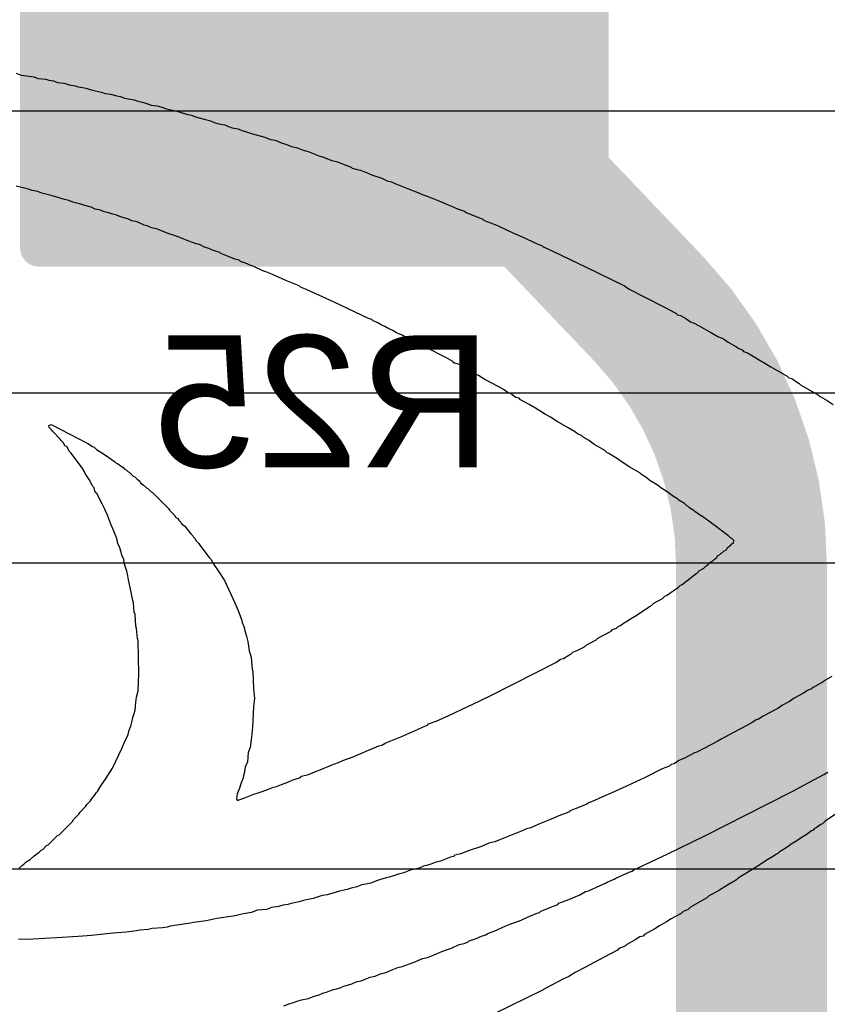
# Model space of a CAD drawing. Header units: inches. Extents: x 0 to 11.2, y -0.2 to 5.5.
# Tile 32 of 57: x 1.77 to 1.984, y 1.298 to 1.559. Entities that reach past the tile are written whole.
import ezdxf

# ---------------------------------------------------------------- set-up
doc = ezdxf.new("R2010")
doc.units = ezdxf.units.IN
doc.header["$MEASUREMENT"] = 0
for name, color, linetype in [('Bottom Layer', 5, 'Continuous'), ('Bottom Overlay', 54, 'Continuous'), ('Bottom Paste', 16, 'Continuous'), ('Bottom Solder', 6, 'Continuous'), ('Top Layer', 1, 'Continuous'), ('Top Overlay', 2, 'Continuous')]:
    doc.layers.add(name, color=color, linetype=linetype)
doc.styles.add('Arial', font='txt', dxfattribs={"height": 0.2})

# ---------------------------------------------------------------- blocks, each defined once
blk = doc.blocks.new('RES_2512_B_29')
at = {"layer": 'Bottom Layer'}
blk.add_hatch(color=5, dxfattribs=at).paths.add_polyline_path([(-0.15945, 0.06693), (-0.09646, 0.06693), (-0.09646, -0.06693), (-0.15945, -0.06693)])
at = {"layer": 'Bottom Paste'}
blk.add_hatch(color=16, dxfattribs=at).paths.add_polyline_path([(-0.15945, 0.06693), (-0.09646, 0.06693), (-0.09646, -0.06693), (-0.15945, -0.06693)])
at = {"layer": 'Bottom Solder'}
blk.add_hatch(color=6, dxfattribs=at).paths.add_polyline_path([(-0.16345, 0.07093), (-0.09246, 0.07093), (-0.09246, -0.07093), (-0.16345, -0.07093)])
at = {"layer": 'Bottom Overlay', "const_width": 0.01}
for points in [[(-0.167, 0.073), (-0.167, -0.073)], [(-0.167, 0.073), (0.16679, 0.073)], [(-0.167, -0.073), (0.16679, -0.073)]]:
    blk.add_lwpolyline(points, dxfattribs=at)
at = {"layer": 'Bottom Overlay', "const_width": 0.005}
for points in [[(-0.1695, 0.073, 1), (-0.1645, 0.073, 1)], [(-0.1695, 0.073, 1), (-0.1645, 0.073, 1)], [(-0.1695, -0.073, 1), (-0.1645, -0.073, 1)], [(-0.1695, -0.073, 1), (-0.1645, -0.073, 1)]]:
    blk.add_lwpolyline(points, format="xyb", close=True, dxfattribs=at)

msp = doc.modelspace()

# ---------------------------------------------------------------- linework, layer by layer
at = {"layer": 'Bottom Layer', "const_width": 0.04}
for points in [[(1.84816, 1.53759), (1.89509, 1.52609)], [(1.89509, 1.52609), (1.93685, 1.48225)], [(1.964, 0.67236), (1.964, 1.41438)]]:
    msp.add_lwpolyline(points, dxfattribs=at)
at = {"layer": 'Bottom Layer', "const_width": 0.02}
for points in [[(1.83816, 1.53759, 1), (1.85816, 1.53759, 1)], [(1.88509, 1.52609, 1), (1.90509, 1.52609, 1)], [(1.88509, 1.52609, 1), (1.90509, 1.52609, 1)], [(1.92685, 1.48225, 1), (1.94685, 1.48225, 1)], [(1.92685, 1.48225, 1), (1.94685, 1.48225, 1)], [(1.954, 1.41438, 1), (1.974, 1.41438, 1)], [(1.954, 1.41438, 1), (1.974, 1.41438, 1)]]:
    msp.add_lwpolyline(points, format="xyb", close=True, dxfattribs=at)
at = {"layer": 'Bottom Layer', "const_width": 0.04}
msp.add_lwpolyline([(1.93685, 1.48225, -0.192606), (1.964, 1.41438)], format="xyb", dxfattribs=at)
at = {"layer": 'Top Layer'}
for p, q in [((1.50482, 1.53482), (3.02, 1.53482)), ((3.1, 1.46), (1.57, 1.46)), ((1.65519, 1.415), (3.19, 1.415)), ((3.31378, 1.33378), (1.73649, 1.33378))]:
    msp.add_line(p, q, dxfattribs=at)
at = {"layer": 'Top Overlay'}
for p, q in [((1.76911, 1.54484), (1.77046, 1.54432)), ((1.77046, 1.54432), (1.77387, 1.54381)), ((1.77387, 1.54381), (1.7749, 1.54339)), ((1.7749, 1.54339), (1.77697, 1.54319)), ((1.77697, 1.54319), (1.77779, 1.54298)), ((1.77779, 1.54298), (1.77903, 1.54277)), ((1.77903, 1.54277), (1.78007, 1.54236)), ((1.78007, 1.54236), (1.78172, 1.54215)), ((1.78172, 1.54215), (1.78234, 1.54195)), ((1.78234, 1.54195), (1.78317, 1.54174)), ((1.78317, 1.54174), (1.78472, 1.54143)), ((1.78472, 1.54143), (1.78554, 1.54122)), ((1.78554, 1.54122), (1.78678, 1.54102)), ((1.78678, 1.54102), (1.78761, 1.54081)), ((1.78761, 1.54081), (1.78937, 1.54029)), ((1.78937, 1.54029), (1.79092, 1.53998)), ((1.79092, 1.53998), (1.79174, 1.53978)), ((1.79174, 1.53978), (1.79267, 1.53947)), ((1.79267, 1.53947), (1.79412, 1.53926)), ((1.79412, 1.53926), (1.79577, 1.53885)), ((1.79577, 1.53885), (1.79681, 1.53864)), ((1.79681, 1.53864), (1.79784, 1.53823)), ((1.79784, 1.53823), (1.80042, 1.53771)), ((1.80042, 1.53771), (1.80135, 1.5374)), ((1.80135, 1.5374), (1.80218, 1.53719)), ((1.80218, 1.53719), (1.80352, 1.53688)), ((1.80352, 1.53688), (1.80486, 1.53637)), ((1.80486, 1.53637), (1.80652, 1.53616)), ((1.80652, 1.53616), (1.80714, 1.53595)), ((1.80714, 1.53595), (1.80796, 1.53575)), ((1.80796, 1.53575), (1.809, 1.53533)), ((1.809, 1.53533), (1.81055, 1.53502)), ((1.81055, 1.53502), (1.81168, 1.53471)), ((1.81168, 1.53471), (1.81375, 1.53409)), ((1.81375, 1.53409), (1.81458, 1.53389)), ((1.81458, 1.53389), (1.81561, 1.53368)), ((1.81561, 1.53368), (1.81664, 1.53327)), ((1.81664, 1.53327), (1.81892, 1.53265)), ((1.81892, 1.53265), (1.82036, 1.53223)), ((1.82036, 1.53223), (1.82171, 1.53172)), ((1.82171, 1.53172), (1.82284, 1.53141)), ((1.82284, 1.53141), (1.82439, 1.5311)), ((1.82439, 1.5311), (1.82543, 1.53068)), ((1.82543, 1.53068), (1.82636, 1.53037)), ((1.82636, 1.53037), (1.82791, 1.53006)), ((1.82791, 1.53006), (1.82894, 1.52965)), ((1.82894, 1.52965), (1.82987, 1.52934)), ((1.82987, 1.52934), (1.8307, 1.52913)), ((1.8307, 1.52913), (1.83173, 1.52872)), ((1.83173, 1.52872), (1.83504, 1.52789)), ((1.83504, 1.52789), (1.83648, 1.52727)), ((1.83648, 1.52727), (1.83772, 1.52707)), ((1.83772, 1.52707), (1.83958, 1.52624)), ((1.83958, 1.52624), (1.84062, 1.52603)), ((1.84062, 1.52603), (1.84206, 1.52541)), ((1.84206, 1.52541), (1.84341, 1.5251)), ((1.84341, 1.5251), (1.84516, 1.52438)), ((1.84516, 1.52438), (1.84651, 1.52407)), ((1.84651, 1.52407), (1.84826, 1.52335)), ((1.84826, 1.52335), (1.84961, 1.52283)), ((1.84961, 1.52283), (1.85054, 1.52252)), ((1.85054, 1.52252), (1.8525, 1.5218)), ((1.8525, 1.5218), (1.85426, 1.52128)), ((1.85426, 1.52128), (1.8556, 1.52076)), ((1.8556, 1.52076), (1.85787, 1.51994)), ((1.85787, 1.51994), (1.85818, 1.51963)), ((1.85818, 1.51963), (1.85953, 1.51932)), ((1.85953, 1.51932), (1.86035, 1.51911)), ((1.86035, 1.51911), (1.86211, 1.51839)), ((1.86211, 1.51839), (1.86356, 1.51777)), ((1.86356, 1.51777), (1.865, 1.51735)), ((1.865, 1.51735), (1.86604, 1.51694)), ((1.86604, 1.51694), (1.86748, 1.51632)), ((1.77242, 1.51405), (1.76911, 1.51487)), ((1.77335, 1.51374), (1.77242, 1.51405)), ((1.86748, 1.51632), (1.86862, 1.51601)), ((1.86862, 1.51601), (1.86976, 1.51549)), ((1.86976, 1.51549), (1.87286, 1.51425)), ((1.87286, 1.51425), (1.87554, 1.51322)), ((1.7749, 1.51343), (1.77335, 1.51374)), ((1.77593, 1.51301), (1.7749, 1.51343)), ((1.77841, 1.51239), (1.77593, 1.51301)), ((1.77986, 1.51198), (1.77841, 1.51239)), ((1.78193, 1.51136), (1.77986, 1.51198)), ((1.87554, 1.51322), (1.87699, 1.5126)), ((1.87699, 1.5126), (1.87802, 1.51219)), ((1.87802, 1.51219), (1.88071, 1.51115)), ((1.78306, 1.51105), (1.78193, 1.51136)), ((1.7841, 1.51064), (1.78306, 1.51105)), ((1.78492, 1.51043), (1.7841, 1.51064)), ((1.78627, 1.51012), (1.78492, 1.51043)), ((1.7873, 1.50971), (1.78627, 1.51012)), ((1.78895, 1.50929), (1.7873, 1.50971)), ((1.79009, 1.50878), (1.78895, 1.50929)), ((1.88071, 1.51115), (1.88216, 1.51053)), ((1.88216, 1.51053), (1.88319, 1.51012)), ((1.88319, 1.51012), (1.88453, 1.5096)), ((1.88453, 1.5096), (1.88608, 1.50888)), ((1.88608, 1.50888), (1.88712, 1.50847)), ((1.79143, 1.50847), (1.79009, 1.50878)), ((1.79247, 1.50805), (1.79143, 1.50847)), ((1.79329, 1.50785), (1.79247, 1.50805)), ((1.79474, 1.50744), (1.79329, 1.50785)), ((1.79557, 1.50723), (1.79474, 1.50744)), ((1.79701, 1.50661), (1.79557, 1.50723)), ((1.79867, 1.50619), (1.79701, 1.50661)), ((1.7998, 1.50568), (1.79867, 1.50619)), ((1.88712, 1.50847), (1.88794, 1.50826)), ((1.88794, 1.50826), (1.88836, 1.50785)), ((1.88836, 1.50785), (1.89032, 1.50712)), ((1.89032, 1.50712), (1.89146, 1.50661)), ((1.89146, 1.50661), (1.8928, 1.50609)), ((1.80115, 1.50537), (1.7998, 1.50568)), ((1.803, 1.50454), (1.80115, 1.50537)), ((1.80383, 1.50433), (1.803, 1.50454)), ((1.80497, 1.50382), (1.80383, 1.50433)), ((1.80631, 1.50351), (1.80497, 1.50382)), ((1.8928, 1.50609), (1.89311, 1.50578)), ((1.89311, 1.50578), (1.89507, 1.50506)), ((1.89507, 1.50506), (1.89683, 1.50433)), ((1.89683, 1.50433), (1.90075, 1.50248)), ((1.80765, 1.50299), (1.80631, 1.50351)), ((1.80962, 1.50227), (1.80765, 1.50299)), ((1.81055, 1.50196), (1.80962, 1.50227)), ((1.81251, 1.50124), (1.81055, 1.50196)), ((1.81354, 1.50082), (1.81251, 1.50124)), ((1.90075, 1.50248), (1.90179, 1.50206)), ((1.90179, 1.50206), (1.90323, 1.50144)), ((1.90323, 1.50144), (1.90716, 1.49958)), ((1.81489, 1.50031), (1.81354, 1.50082)), ((1.81685, 1.49958), (1.81489, 1.50031)), ((1.81768, 1.49938), (1.81685, 1.49958)), ((1.81902, 1.49865), (1.81768, 1.49938)), ((1.82016, 1.49834), (1.81902, 1.49865)), ((1.90716, 1.49958), (1.9085, 1.49907)), ((1.9085, 1.49907), (1.90881, 1.49876)), ((1.90881, 1.49876), (1.90985, 1.49834)), ((1.82119, 1.49793), (1.82016, 1.49834)), ((1.82191, 1.49762), (1.82119, 1.49793)), ((1.82305, 1.49731), (1.82191, 1.49762)), ((1.82336, 1.497), (1.82305, 1.49731)), ((1.82605, 1.49597), (1.82336, 1.497)), ((1.82708, 1.49555), (1.82605, 1.49597)), ((1.90985, 1.49834), (1.91377, 1.49648)), ((1.91377, 1.49648), (1.92018, 1.49338)), ((1.82822, 1.49524), (1.82708, 1.49555)), ((1.82853, 1.49493), (1.82822, 1.49524)), ((1.82987, 1.49442), (1.82853, 1.49493)), ((1.83132, 1.4938), (1.82987, 1.49442)), ((1.83214, 1.49359), (1.83132, 1.4938)), ((1.83452, 1.49245), (1.83214, 1.49359)), ((1.92018, 1.49338), (1.93031, 1.48842)), ((1.83555, 1.49204), (1.83452, 1.49245)), ((1.8369, 1.49152), (1.83555, 1.49204)), ((1.84062, 1.48987), (1.8369, 1.49152)), ((1.84103, 1.48966), (1.84062, 1.48987)), ((1.84279, 1.48894), (1.84103, 1.48966)), ((1.84413, 1.48842), (1.84279, 1.48894)), ((1.84444, 1.48811), (1.84413, 1.48842)), ((1.84578, 1.4876), (1.84444, 1.48811)), ((1.93031, 1.48842), (1.93155, 1.4876)), ((1.85033, 1.48553), (1.84578, 1.4876)), ((1.85343, 1.48408), (1.85033, 1.48553)), ((1.93155, 1.4876), (1.94043, 1.48305)), ((1.86252, 1.47974), (1.85343, 1.48408)), ((1.94043, 1.48305), (1.94395, 1.48119)), ((1.94395, 1.48119), (1.94436, 1.48078)), ((1.94436, 1.48078), (1.94519, 1.48057)), ((1.94519, 1.48057), (1.94663, 1.47974)), ((1.86335, 1.47954), (1.86252, 1.47974)), ((1.86376, 1.47912), (1.86335, 1.47954)), ((1.8648, 1.47871), (1.86376, 1.47912)), ((1.86583, 1.47809), (1.8648, 1.47871)), ((1.86686, 1.47768), (1.86583, 1.47809)), ((1.8679, 1.47706), (1.86686, 1.47768)), ((1.94663, 1.47974), (1.94787, 1.47892)), ((1.94787, 1.47892), (1.94922, 1.4784)), ((1.94922, 1.4784), (1.94953, 1.47809)), ((1.94953, 1.47809), (1.94994, 1.47788)), ((1.94994, 1.47788), (1.95345, 1.47602)), ((1.86893, 1.47664), (1.8679, 1.47706)), ((1.86996, 1.47602), (1.86893, 1.47664)), ((1.87038, 1.47582), (1.86996, 1.47602)), ((1.87141, 1.4754), (1.87038, 1.47582)), ((1.87244, 1.47478), (1.87141, 1.4754)), ((1.95345, 1.47602), (1.95511, 1.47499)), ((1.95511, 1.47499), (1.95614, 1.47458)), ((1.87348, 1.47437), (1.87244, 1.47478)), ((1.87782, 1.4721), (1.87348, 1.47437)), ((1.95614, 1.47458), (1.95655, 1.47437)), ((1.95655, 1.47437), (1.95779, 1.47354)), ((1.95779, 1.47354), (1.96007, 1.4723)), ((1.96007, 1.4723), (1.96048, 1.47189)), ((1.88298, 1.46941), (1.87782, 1.4721)), ((1.96048, 1.47189), (1.96151, 1.47148)), ((1.96151, 1.47148), (1.96193, 1.47106)), ((1.96193, 1.47106), (1.96296, 1.47065)), ((1.96296, 1.47065), (1.96441, 1.46982)), ((1.96441, 1.46982), (1.96606, 1.46879)), ((1.88484, 1.46838), (1.88298, 1.46941)), ((1.88515, 1.46807), (1.88484, 1.46838)), ((1.8865, 1.46755), (1.88515, 1.46807)), ((1.88815, 1.46652), (1.8865, 1.46755)), ((1.96606, 1.46879), (1.96751, 1.46796)), ((1.96751, 1.46796), (1.96916, 1.46693)), ((1.89125, 1.46486), (1.88815, 1.46652)), ((1.89166, 1.46466), (1.89125, 1.46486)), ((1.89332, 1.46362), (1.89166, 1.46466)), ((1.96916, 1.46693), (1.9735, 1.46445)), ((1.9735, 1.46445), (1.97391, 1.46404)), ((1.89683, 1.46176), (1.89332, 1.46362)), ((1.97391, 1.46404), (1.97474, 1.46383)), ((1.97474, 1.46383), (1.97619, 1.4628)), ((1.97619, 1.4628), (1.9766, 1.46259)), ((1.9766, 1.46259), (1.97701, 1.46218)), ((1.97701, 1.46218), (1.97887, 1.46114)), ((1.89827, 1.46094), (1.89683, 1.46176)), ((1.89951, 1.46011), (1.89827, 1.46094)), ((1.90013, 1.4599), (1.89951, 1.46011)), ((1.90158, 1.45887), (1.90013, 1.4599)), ((1.97887, 1.46114), (1.98176, 1.45949)), ((1.98176, 1.45949), (1.98218, 1.45908)), ((1.90241, 1.45866), (1.90158, 1.45887)), ((1.90282, 1.45825), (1.90241, 1.45866)), ((1.90509, 1.45701), (1.90282, 1.45825)), ((1.90675, 1.45598), (1.90509, 1.45701)), ((1.98218, 1.45908), (1.98404, 1.45804)), ((1.98404, 1.45804), (1.98569, 1.45701)), ((1.90819, 1.45515), (1.90675, 1.45598)), ((1.90943, 1.45432), (1.90819, 1.45515)), ((1.91088, 1.4535), (1.90943, 1.45432)), ((1.77779, 1.45143), (1.77841, 1.45164)), ((1.7779, 1.45091), (1.77779, 1.45143)), ((1.77841, 1.45164), (1.78813, 1.44668)), ((1.91129, 1.45329), (1.91088, 1.4535)), ((1.91253, 1.45246), (1.91129, 1.45329)), ((1.91543, 1.45081), (1.91253, 1.45246)), ((1.77852, 1.45029), (1.7779, 1.45091)), ((1.77872, 1.44988), (1.77852, 1.45029)), ((1.78079, 1.44781), (1.77872, 1.44988)), ((1.91708, 1.44978), (1.91543, 1.45081)), ((1.91749, 1.44957), (1.91708, 1.44978)), ((1.91791, 1.44916), (1.91749, 1.44957)), ((1.91894, 1.44874), (1.91791, 1.44916)), ((1.781, 1.4474), (1.78079, 1.44781)), ((1.78162, 1.44678), (1.781, 1.4474)), ((1.78182, 1.44637), (1.78162, 1.44678)), ((1.78213, 1.44606), (1.78182, 1.44637)), ((1.78813, 1.44668), (1.78937, 1.44585)), ((1.91935, 1.44833), (1.91894, 1.44874)), ((1.9208, 1.4475), (1.91935, 1.44833)), ((1.92225, 1.44647), (1.9208, 1.4475)), ((1.92514, 1.44482), (1.92225, 1.44647)), ((1.78255, 1.44585), (1.78213, 1.44606)), ((1.78327, 1.44451), (1.78255, 1.44585)), ((1.78358, 1.4442), (1.78327, 1.44451)), ((1.78658, 1.44017), (1.78358, 1.4442)), ((1.78937, 1.44585), (1.78978, 1.44564)), ((1.78978, 1.44564), (1.7904, 1.44502)), ((1.7904, 1.44502), (1.79185, 1.4442)), ((1.79185, 1.4442), (1.79329, 1.44316)), ((1.92576, 1.4442), (1.92514, 1.44482)), ((1.92617, 1.44399), (1.92576, 1.4442)), ((1.92845, 1.44254), (1.92617, 1.44399)), ((1.79329, 1.44316), (1.79526, 1.44182)), ((1.79526, 1.44182), (1.79557, 1.44151)), ((1.79557, 1.44151), (1.79598, 1.4413)), ((1.79598, 1.4413), (1.79743, 1.44027)), ((1.92886, 1.44234), (1.92845, 1.44254)), ((1.93155, 1.44048), (1.92886, 1.44234)), ((1.7872, 1.43913), (1.78658, 1.44017)), ((1.7874, 1.43872), (1.7872, 1.43913)), ((1.78844, 1.43707), (1.7874, 1.43872)), ((1.79743, 1.44027), (1.79784, 1.43986)), ((1.79784, 1.43986), (1.79825, 1.43965)), ((1.79825, 1.43965), (1.79867, 1.43924)), ((1.79867, 1.43924), (1.79908, 1.43903)), ((1.79908, 1.43903), (1.80011, 1.438)), ((1.93444, 1.43882), (1.93155, 1.44048)), ((1.93485, 1.43841), (1.93444, 1.43882)), ((1.93599, 1.43769), (1.93485, 1.43841)), ((1.78926, 1.43562), (1.78844, 1.43707)), ((1.80011, 1.438), (1.80053, 1.43779)), ((1.80053, 1.43779), (1.80115, 1.43717)), ((1.80115, 1.43717), (1.80156, 1.43696)), ((1.80156, 1.43696), (1.80187, 1.43665)), ((1.80187, 1.43665), (1.80208, 1.43624)), ((1.80208, 1.43624), (1.8028, 1.43572)), ((1.8028, 1.43572), (1.80363, 1.4349)), ((1.93713, 1.43676), (1.93599, 1.43769)), ((1.93754, 1.43655), (1.93713, 1.43676)), ((1.93909, 1.43562), (1.93754, 1.43655)), ((1.78947, 1.43521), (1.78926, 1.43562)), ((1.78978, 1.4349), (1.78947, 1.43521)), ((1.79009, 1.43376), (1.78978, 1.4349)), ((1.7905, 1.43335), (1.79009, 1.43376)), ((1.79195, 1.43066), (1.7905, 1.43335)), ((1.80363, 1.4349), (1.80404, 1.43469)), ((1.80404, 1.43469), (1.80486, 1.43386)), ((1.80486, 1.43386), (1.80528, 1.43366)), ((1.80528, 1.43366), (1.80951, 1.42942)), ((1.94023, 1.43469), (1.93909, 1.43562)), ((1.94064, 1.43448), (1.94023, 1.43469)), ((1.94188, 1.43366), (1.94064, 1.43448)), ((1.94333, 1.43262), (1.94188, 1.43366)), ((1.79257, 1.42921), (1.79195, 1.43066)), ((1.94436, 1.432), (1.94333, 1.43262)), ((1.94477, 1.43159), (1.94436, 1.432)), ((1.94622, 1.43076), (1.94477, 1.43159)), ((1.94684, 1.43014), (1.94622, 1.43076)), ((1.79278, 1.4288), (1.79257, 1.42921)), ((1.79329, 1.42766), (1.79278, 1.4288)), ((1.80951, 1.42942), (1.80972, 1.42901)), ((1.80972, 1.42901), (1.81117, 1.42756)), ((1.94725, 1.42994), (1.94684, 1.43014)), ((1.94767, 1.42952), (1.94725, 1.42994)), ((1.9487, 1.4289), (1.94767, 1.42952)), ((1.94911, 1.42849), (1.9487, 1.4289)), ((1.94953, 1.42828), (1.94911, 1.42849)), ((1.94994, 1.42787), (1.94953, 1.42828)), ((1.95139, 1.42704), (1.94994, 1.42787)), ((1.79371, 1.42663), (1.79329, 1.42766)), ((1.79422, 1.42529), (1.79371, 1.42663)), ((1.79484, 1.42384), (1.79422, 1.42529)), ((1.81117, 1.42756), (1.81137, 1.42715)), ((1.81137, 1.42715), (1.81199, 1.42673)), ((1.81199, 1.42673), (1.8122, 1.42632)), ((1.8122, 1.42632), (1.81282, 1.4257)), ((1.81282, 1.4257), (1.81303, 1.42529)), ((1.81303, 1.42529), (1.81375, 1.42477)), ((1.95469, 1.42456), (1.95139, 1.42704)), ((1.79536, 1.4225), (1.79484, 1.42384)), ((1.81375, 1.42477), (1.8154, 1.4227)), ((1.8154, 1.4227), (1.81592, 1.42219)), ((1.95542, 1.42405), (1.95469, 1.42456)), ((1.95655, 1.42312), (1.95542, 1.42405)), ((1.95697, 1.42291), (1.95655, 1.42312)), ((1.95738, 1.4225), (1.95697, 1.42291)), ((1.79577, 1.42146), (1.79536, 1.4225)), ((1.79608, 1.42012), (1.79577, 1.42146)), ((1.7966, 1.41898), (1.79608, 1.42012)), ((1.81592, 1.42219), (1.81613, 1.42177)), ((1.81613, 1.42177), (1.81654, 1.42136)), ((1.81654, 1.42136), (1.81675, 1.42095)), ((1.81675, 1.42095), (1.81757, 1.42012)), ((1.81757, 1.42012), (1.81778, 1.41971)), ((1.95779, 1.42229), (1.95738, 1.4225)), ((1.95841, 1.42167), (1.95779, 1.42229)), ((1.95883, 1.42146), (1.95841, 1.42167)), ((1.95934, 1.42095), (1.95883, 1.42146)), ((1.95883, 1.42002), (1.95924, 1.42022)), ((1.95924, 1.42022), (1.95934, 1.42095)), ((1.79691, 1.41785), (1.7966, 1.41898)), ((1.79712, 1.41702), (1.79691, 1.41785)), ((1.81778, 1.41971), (1.82026, 1.4164)), ((1.95552, 1.41712), (1.95593, 1.41754)), ((1.95593, 1.41754), (1.95635, 1.41774)), ((1.95635, 1.41774), (1.95676, 1.41816)), ((1.95676, 1.41816), (1.95717, 1.41836)), ((1.95717, 1.41836), (1.95748, 1.41867)), ((1.95748, 1.41867), (1.95769, 1.41909)), ((1.95769, 1.41909), (1.95841, 1.4196)), ((1.95841, 1.4196), (1.95883, 1.42002)), ((1.79763, 1.41589), (1.79712, 1.41702)), ((1.79784, 1.41464), (1.79763, 1.41589)), ((1.82026, 1.4164), (1.82067, 1.41599)), ((1.82067, 1.41599), (1.8215, 1.41454)), ((1.95242, 1.41444), (1.95325, 1.41526)), ((1.95325, 1.41526), (1.95366, 1.41547)), ((1.95366, 1.41547), (1.95428, 1.41609)), ((1.95428, 1.41609), (1.95469, 1.4163)), ((1.95469, 1.4163), (1.95511, 1.41692)), ((1.95511, 1.41692), (1.95552, 1.41712)), ((1.79805, 1.41382), (1.79784, 1.41464)), ((1.79846, 1.41279), (1.79805, 1.41382)), ((1.79867, 1.41155), (1.79846, 1.41279)), ((1.8215, 1.41454), (1.82284, 1.41258)), ((1.82284, 1.41258), (1.82429, 1.41031)), ((1.94932, 1.41217), (1.94984, 1.41248)), ((1.94984, 1.41248), (1.94994, 1.41278)), ((1.94994, 1.41278), (1.95139, 1.41361)), ((1.95139, 1.41361), (1.95201, 1.41423)), ((1.95201, 1.41423), (1.95242, 1.41444)), ((1.79887, 1.41051), (1.79867, 1.41155)), ((1.79908, 1.40969), (1.79887, 1.41051)), ((1.79929, 1.40845), (1.79908, 1.40969)), ((1.82429, 1.41031), (1.82708, 1.40442)), ((1.9456, 1.40927), (1.94932, 1.41217)), ((1.7997, 1.40679), (1.79929, 1.40845)), ((1.94147, 1.40638), (1.94415, 1.40824)), ((1.94415, 1.40824), (1.94457, 1.40845)), ((1.94457, 1.40845), (1.94519, 1.40907)), ((1.94519, 1.40907), (1.9456, 1.40927)), ((1.80001, 1.40504), (1.7997, 1.40679)), ((1.80022, 1.40442), (1.80001, 1.40504)), ((1.80042, 1.40194), (1.80022, 1.40442)), ((1.82708, 1.40442), (1.8277, 1.40297)), ((1.93816, 1.40431), (1.94043, 1.40555)), ((1.94043, 1.40555), (1.94105, 1.40617)), ((1.94105, 1.40617), (1.94147, 1.40638)), ((1.80063, 1.40132), (1.80042, 1.40194)), ((1.8277, 1.40297), (1.82822, 1.40163)), ((1.93341, 1.40101), (1.93485, 1.40204)), ((1.93485, 1.40204), (1.93713, 1.40349)), ((1.93713, 1.40349), (1.93754, 1.40369)), ((1.93754, 1.40369), (1.93816, 1.40431)), ((1.80084, 1.39822), (1.80063, 1.40132)), ((1.82822, 1.40163), (1.82884, 1.39997)), ((1.82884, 1.39997), (1.82904, 1.39915)), ((1.93031, 1.39915), (1.93072, 1.39935)), ((1.93072, 1.39935), (1.93196, 1.40018)), ((1.93196, 1.40018), (1.93341, 1.40101)), ((1.80104, 1.3976), (1.80084, 1.39822)), ((1.80125, 1.39491), (1.80104, 1.3976)), ((1.82904, 1.39915), (1.82946, 1.39811)), ((1.82946, 1.39811), (1.82987, 1.39646)), ((1.92328, 1.39501), (1.92679, 1.39687)), ((1.92679, 1.39687), (1.92721, 1.39729)), ((1.92721, 1.39729), (1.92824, 1.3977)), ((1.92824, 1.3977), (1.92865, 1.39811)), ((1.92865, 1.39811), (1.92907, 1.39832)), ((1.92907, 1.39832), (1.93031, 1.39915)), ((1.80146, 1.39429), (1.80125, 1.39491)), ((1.80166, 1.38561), (1.80146, 1.39429)), ((1.82987, 1.39646), (1.83018, 1.39553)), ((1.83018, 1.39553), (1.83049, 1.39419)), ((1.83049, 1.39419), (1.8309, 1.39171)), ((1.92018, 1.39315), (1.92287, 1.3946)), ((1.92287, 1.3946), (1.92328, 1.39501)), ((1.8309, 1.39171), (1.83111, 1.39088)), ((1.91667, 1.39129), (1.91801, 1.39181)), ((1.91801, 1.39181), (1.91977, 1.39274)), ((1.91977, 1.39274), (1.92018, 1.39315)), ((1.83111, 1.39088), (1.83142, 1.38995)), ((1.83142, 1.38995), (1.83163, 1.38685)), ((1.91212, 1.38861), (1.91336, 1.38943)), ((1.91336, 1.38943), (1.91419, 1.38964)), ((1.91419, 1.38964), (1.91584, 1.39067)), ((1.91584, 1.39067), (1.91625, 1.39088)), ((1.91625, 1.39088), (1.91667, 1.39129)), ((1.83163, 1.38685), (1.83183, 1.38623)), ((1.83183, 1.38623), (1.83204, 1.38168)), ((1.90695, 1.38592), (1.91212, 1.38861)), ((1.80146, 1.38106), (1.80166, 1.38561)), ((1.89476, 1.37972), (1.90695, 1.38592)), ((1.98342, 1.38385), (1.983, 1.38344)), ((1.98528, 1.38489), (1.98342, 1.38385)), ((1.80104, 1.37941), (1.80146, 1.38106)), ((1.83204, 1.38168), (1.83225, 1.379)), ((1.97887, 1.38117), (1.97763, 1.38034)), ((1.97991, 1.38158), (1.97887, 1.38117)), ((1.98032, 1.38199), (1.97991, 1.38158)), ((1.983, 1.38344), (1.98032, 1.38199)), ((1.80084, 1.37796), (1.80104, 1.37941)), ((1.83225, 1.379), (1.83204, 1.37693)), ((1.89001, 1.37745), (1.89476, 1.37972)), ((1.97412, 1.37827), (1.97371, 1.37807)), ((1.97536, 1.3791), (1.97412, 1.37827)), ((1.97763, 1.38034), (1.97536, 1.3791)), ((1.80042, 1.37507), (1.80063, 1.3759)), ((1.80063, 1.3759), (1.80084, 1.37796)), ((1.83204, 1.37693), (1.83173, 1.37145)), ((1.88381, 1.37455), (1.88898, 1.37703)), ((1.88898, 1.37703), (1.89001, 1.37745)), ((1.97061, 1.37621), (1.96709, 1.37435)), ((1.97102, 1.37641), (1.97061, 1.37621)), ((1.97226, 1.37724), (1.97102, 1.37641)), ((1.97371, 1.37807), (1.97226, 1.37724)), ((1.7998, 1.3728), (1.80001, 1.37404)), ((1.80001, 1.37404), (1.80042, 1.37507)), ((1.8804, 1.373), (1.88381, 1.37455)), ((1.96503, 1.37331), (1.96461, 1.3729)), ((1.96585, 1.37352), (1.96503, 1.37331)), ((1.96709, 1.37435), (1.96585, 1.37352)), ((1.79877, 1.36949), (1.79908, 1.37063)), ((1.79908, 1.37063), (1.79949, 1.37166)), ((1.79949, 1.37166), (1.7998, 1.3728)), ((1.83173, 1.37145), (1.83152, 1.36877)), ((1.87451, 1.37042), (1.87678, 1.37145)), ((1.87678, 1.37145), (1.87813, 1.37197)), ((1.87813, 1.37197), (1.87844, 1.37228)), ((1.87844, 1.37228), (1.8804, 1.373)), ((1.96275, 1.37187), (1.95924, 1.37001)), ((1.9642, 1.37269), (1.96275, 1.37187)), ((1.96461, 1.3729), (1.9642, 1.37269)), ((1.79794, 1.36763), (1.79877, 1.36949)), ((1.83152, 1.36877), (1.83111, 1.36608)), ((1.86707, 1.36732), (1.86841, 1.36784)), ((1.86841, 1.36784), (1.87151, 1.36908)), ((1.87151, 1.36908), (1.87265, 1.36959)), ((1.87265, 1.36959), (1.87451, 1.37042)), ((1.95614, 1.36835), (1.95511, 1.36773)), ((1.95924, 1.37001), (1.95614, 1.36835)), ((1.79464, 1.3606), (1.79712, 1.36577)), ((1.79712, 1.36577), (1.79732, 1.36618)), ((1.79732, 1.36618), (1.79794, 1.36763)), ((1.83111, 1.36608), (1.83059, 1.36474)), ((1.8619, 1.36505), (1.86335, 1.36567)), ((1.86335, 1.36567), (1.86521, 1.36649)), ((1.86521, 1.36649), (1.86604, 1.3667)), ((1.86604, 1.3667), (1.86707, 1.36732)), ((1.95511, 1.36773), (1.94953, 1.36484)), ((1.83059, 1.36474), (1.83039, 1.36226)), ((1.8557, 1.36257), (1.85839, 1.3636)), ((1.85839, 1.3636), (1.85942, 1.36401)), ((1.85942, 1.36401), (1.86087, 1.36463)), ((1.86087, 1.36463), (1.8619, 1.36505)), ((1.94519, 1.36277), (1.94477, 1.36257)), ((1.94622, 1.36319), (1.94519, 1.36277)), ((1.94891, 1.36463), (1.94622, 1.36319)), ((1.94953, 1.36484), (1.94891, 1.36463)), ((1.79402, 1.35957), (1.79464, 1.3606)), ((1.82977, 1.36081), (1.82956, 1.35916)), ((1.83039, 1.36226), (1.82977, 1.36081)), ((1.84888, 1.35988), (1.84971, 1.36009)), ((1.84971, 1.36009), (1.8526, 1.36133)), ((1.8526, 1.36133), (1.85457, 1.36205)), ((1.85457, 1.36205), (1.8557, 1.36257)), ((1.94033, 1.3604), (1.93568, 1.35802)), ((1.94229, 1.36112), (1.94033, 1.3604)), ((1.94271, 1.36153), (1.94229, 1.36112)), ((1.94353, 1.36174), (1.94271, 1.36153)), ((1.94477, 1.36257), (1.94353, 1.36174)), ((1.79154, 1.35585), (1.79298, 1.35792)), ((1.79298, 1.35792), (1.79319, 1.35833)), ((1.79319, 1.35833), (1.79402, 1.35957)), ((1.82915, 1.35771), (1.82873, 1.35668)), ((1.82935, 1.35854), (1.82915, 1.35771)), ((1.82956, 1.35916), (1.82935, 1.35854)), ((1.84113, 1.35688), (1.84227, 1.3574)), ((1.84227, 1.3574), (1.8431, 1.35761)), ((1.8431, 1.35761), (1.84444, 1.35812)), ((1.84444, 1.35812), (1.84475, 1.35843)), ((1.84475, 1.35843), (1.84661, 1.35885)), ((1.84661, 1.35885), (1.84888, 1.35988)), ((1.93568, 1.35802), (1.93217, 1.35637)), ((1.97805, 1.35616), (1.98321, 1.35885)), ((1.98321, 1.35885), (1.98424, 1.35947)), ((1.79071, 1.3544), (1.79154, 1.35585)), ((1.82832, 1.35523), (1.8277, 1.35378)), ((1.82873, 1.35668), (1.82832, 1.35523)), ((1.83431, 1.3544), (1.83597, 1.35502)), ((1.83597, 1.35502), (1.83731, 1.35554)), ((1.83731, 1.35554), (1.83814, 1.35575)), ((1.83814, 1.35575), (1.83948, 1.35626)), ((1.83948, 1.35626), (1.84113, 1.35688)), ((1.93072, 1.35575), (1.92617, 1.35368)), ((1.93217, 1.35637), (1.93072, 1.35575)), ((1.97495, 1.35451), (1.97805, 1.35616)), ((1.78885, 1.35192), (1.78906, 1.35234)), ((1.78906, 1.35234), (1.78947, 1.35275)), ((1.78947, 1.35275), (1.78968, 1.35316)), ((1.78968, 1.35316), (1.79009, 1.35358)), ((1.79009, 1.35358), (1.7903, 1.35399)), ((1.7903, 1.35399), (1.79071, 1.3544)), ((1.8277, 1.35378), (1.82749, 1.35234)), ((1.82749, 1.35234), (1.8278, 1.35203)), ((1.8278, 1.35203), (1.82842, 1.35223)), ((1.82842, 1.35223), (1.82946, 1.35265)), ((1.82946, 1.35265), (1.83214, 1.35368)), ((1.83214, 1.35368), (1.83328, 1.35399)), ((1.83328, 1.35399), (1.83431, 1.3544)), ((1.92431, 1.35285), (1.92163, 1.35161)), ((1.92576, 1.35347), (1.92431, 1.35285)), ((1.92617, 1.35368), (1.92576, 1.35347)), ((1.96813, 1.35099), (1.97495, 1.35451)), ((1.78596, 1.34882), (1.78761, 1.35048)), ((1.78761, 1.35048), (1.78782, 1.35089)), ((1.78782, 1.35089), (1.78885, 1.35192)), ((1.91729, 1.34975), (1.91594, 1.34924)), ((1.91842, 1.35027), (1.91729, 1.34975)), ((1.92039, 1.35099), (1.91842, 1.35027)), ((1.9208, 1.35141), (1.92039, 1.35099)), ((1.92163, 1.35161), (1.9208, 1.35141)), ((1.9518, 1.34273), (1.96813, 1.35099)), ((1.7841, 1.34655), (1.7843, 1.34696)), ((1.7843, 1.34696), (1.78575, 1.34841)), ((1.78575, 1.34841), (1.78596, 1.34882)), ((1.9115, 1.34727), (1.91047, 1.34686)), ((1.91295, 1.34789), (1.9115, 1.34727)), ((1.91563, 1.34893), (1.91295, 1.34789)), ((1.91594, 1.34924), (1.91563, 1.34893)), ((1.98652, 1.34851), (1.98383, 1.34665)), ((1.78048, 1.34293), (1.7841, 1.34655)), ((1.90437, 1.34448), (1.90323, 1.34397)), ((1.90551, 1.34479), (1.90437, 1.34448)), ((1.90778, 1.34583), (1.90551, 1.34479)), ((1.91047, 1.34686), (1.90778, 1.34583)), ((1.98073, 1.34459), (1.98032, 1.34417)), ((1.98115, 1.34479), (1.98073, 1.34459)), ((1.98239, 1.34562), (1.98115, 1.34479)), ((1.9828, 1.34583), (1.98239, 1.34562)), ((1.98342, 1.34645), (1.9828, 1.34583)), ((1.98383, 1.34665), (1.98342, 1.34645)), ((1.77759, 1.34025), (1.78007, 1.34273)), ((1.78007, 1.34273), (1.78048, 1.34293)), ((1.90055, 1.34293), (1.89745, 1.34169)), ((1.90323, 1.34397), (1.90055, 1.34293)), ((1.94167, 1.33777), (1.9518, 1.34273)), ((1.97743, 1.34231), (1.97598, 1.34128)), ((1.97846, 1.34293), (1.97743, 1.34231)), ((1.97991, 1.34397), (1.97846, 1.34293)), ((1.98032, 1.34417), (1.97991, 1.34397)), ((1.77614, 1.33901), (1.77717, 1.34004)), ((1.77717, 1.34004), (1.77759, 1.34025)), ((1.89115, 1.33932), (1.89001, 1.33901)), ((1.89249, 1.33983), (1.89115, 1.33932)), ((1.89435, 1.34066), (1.89249, 1.33983)), ((1.896, 1.34107), (1.89435, 1.34066)), ((1.89745, 1.34169), (1.896, 1.34107)), ((1.97371, 1.33983), (1.97247, 1.33901)), ((1.97412, 1.34004), (1.97371, 1.33983)), ((1.97453, 1.34045), (1.97412, 1.34004)), ((1.97557, 1.34107), (1.97453, 1.34045)), ((1.97598, 1.34128), (1.97557, 1.34107)), ((1.77283, 1.33632), (1.77387, 1.33735)), ((1.77387, 1.33735), (1.77428, 1.33756)), ((1.77428, 1.33756), (1.77469, 1.33797)), ((1.77469, 1.33797), (1.77511, 1.33818)), ((1.77511, 1.33818), (1.77573, 1.3388)), ((1.77573, 1.3388), (1.77614, 1.33901)), ((1.88422, 1.33694), (1.88154, 1.33591)), ((1.88505, 1.33715), (1.88422, 1.33694)), ((1.88536, 1.33746), (1.88505, 1.33715)), ((1.88701, 1.33787), (1.88536, 1.33746)), ((1.88805, 1.33828), (1.88701, 1.33787)), ((1.89001, 1.33901), (1.88805, 1.33828)), ((1.93382, 1.33405), (1.93899, 1.33653)), ((1.93899, 1.33653), (1.94167, 1.33777)), ((1.96937, 1.33694), (1.96792, 1.33611)), ((1.97061, 1.33777), (1.96937, 1.33694)), ((1.97102, 1.33797), (1.97061, 1.33777)), ((1.97143, 1.33839), (1.97102, 1.33797)), ((1.97247, 1.33901), (1.97143, 1.33839)), ((1.76994, 1.33405), (1.77077, 1.33487)), ((1.77077, 1.33487), (1.77118, 1.33508)), ((1.77118, 1.33508), (1.7718, 1.3357)), ((1.7718, 1.3357), (1.77283, 1.33632)), ((1.87596, 1.33405), (1.87441, 1.33374)), ((1.87709, 1.33456), (1.87596, 1.33405)), ((1.87823, 1.33487), (1.87709, 1.33456)), ((1.87906, 1.33508), (1.87823, 1.33487)), ((1.88019, 1.3356), (1.87906, 1.33508)), ((1.88154, 1.33591), (1.88019, 1.3356)), ((1.93279, 1.33363), (1.93382, 1.33405)), ((1.96596, 1.33477), (1.96368, 1.33332)), ((1.96792, 1.33611), (1.96596, 1.33477)), ((1.86717, 1.33146), (1.86542, 1.33095)), ((1.868, 1.33167), (1.86717, 1.33146)), ((1.86914, 1.33198), (1.868, 1.33167)), ((1.87048, 1.3325), (1.86914, 1.33198)), ((1.87182, 1.33281), (1.87048, 1.3325)), ((1.87358, 1.33353), (1.87182, 1.33281)), ((1.87441, 1.33374), (1.87358, 1.33353)), ((1.92762, 1.33115), (1.92803, 1.33136)), ((1.92803, 1.33136), (1.93155, 1.33301)), ((1.93155, 1.33301), (1.93237, 1.33322)), ((1.93237, 1.33322), (1.93279, 1.33363)), ((1.96048, 1.33136), (1.96007, 1.33095)), ((1.96162, 1.33208), (1.96048, 1.33136)), ((1.96368, 1.33332), (1.96162, 1.33208)), ((1.85787, 1.32878), (1.85684, 1.32836)), ((1.85942, 1.32909), (1.85787, 1.32878)), ((1.86077, 1.3296), (1.85942, 1.32909)), ((1.8618, 1.32981), (1.86077, 1.3296)), ((1.86314, 1.33012), (1.8618, 1.32981)), ((1.86459, 1.33074), (1.86314, 1.33012)), ((1.86542, 1.33095), (1.86459, 1.33074)), ((1.9208, 1.32805), (1.9239, 1.3295)), ((1.9239, 1.3295), (1.92535, 1.33012)), ((1.92535, 1.33012), (1.92576, 1.33033)), ((1.92576, 1.33033), (1.92762, 1.33115)), ((1.95717, 1.32929), (1.95552, 1.32826)), ((1.96007, 1.33095), (1.95717, 1.32929)), ((1.84888, 1.3264), (1.84785, 1.32599)), ((1.84971, 1.32661), (1.84888, 1.3264)), ((1.85033, 1.32681), (1.84971, 1.32661)), ((1.85157, 1.32702), (1.85033, 1.32681)), ((1.85302, 1.32743), (1.85157, 1.32702)), ((1.85477, 1.32795), (1.85302, 1.32743)), ((1.8556, 1.32816), (1.85477, 1.32795)), ((1.85684, 1.32836), (1.8556, 1.32816)), ((1.91563, 1.32578), (1.91667, 1.3262)), ((1.91667, 1.3262), (1.91853, 1.32702)), ((1.91853, 1.32702), (1.91894, 1.32723)), ((1.91894, 1.32723), (1.91997, 1.32785)), ((1.91997, 1.32785), (1.9208, 1.32805)), ((1.95221, 1.3262), (1.94787, 1.32372)), ((1.95263, 1.32661), (1.95221, 1.3262)), ((1.95552, 1.32826), (1.95263, 1.32661)), ((1.83679, 1.32361), (1.83545, 1.3231)), ((1.83876, 1.32392), (1.83679, 1.32361)), ((1.83989, 1.32423), (1.83876, 1.32392)), ((1.84113, 1.32444), (1.83989, 1.32423)), ((1.84196, 1.32465), (1.84113, 1.32444)), ((1.84413, 1.32516), (1.84196, 1.32465)), ((1.84527, 1.32547), (1.84413, 1.32516)), ((1.84609, 1.32568), (1.84527, 1.32547)), ((1.84785, 1.32599), (1.84609, 1.32568)), ((1.91016, 1.32341), (1.91129, 1.32392)), ((1.91129, 1.32392), (1.91264, 1.32444)), ((1.91264, 1.32444), (1.91295, 1.32475)), ((1.91295, 1.32475), (1.91563, 1.32578)), ((1.94787, 1.32372), (1.94725, 1.3231)), ((1.82357, 1.32093), (1.82233, 1.32072)), ((1.82543, 1.32113), (1.82357, 1.32093)), ((1.82667, 1.32134), (1.82543, 1.32113)), ((1.82749, 1.32154), (1.82667, 1.32134)), ((1.82853, 1.32175), (1.82749, 1.32154)), ((1.82935, 1.32196), (1.82853, 1.32175)), ((1.83152, 1.32227), (1.82935, 1.32196)), ((1.83297, 1.32289), (1.83152, 1.32227)), ((1.83545, 1.3231), (1.83297, 1.32289)), ((1.90292, 1.32031), (1.90468, 1.32103)), ((1.90468, 1.32103), (1.90695, 1.32206)), ((1.90695, 1.32206), (1.90778, 1.32227)), ((1.90778, 1.32227), (1.90819, 1.32268)), ((1.90819, 1.32268), (1.91016, 1.32341)), ((1.94539, 1.32206), (1.94271, 1.32062)), ((1.94591, 1.32258), (1.94539, 1.32206)), ((1.94725, 1.3231), (1.94591, 1.32258)), ((1.80786, 1.31824), (1.80517, 1.31803)), ((1.8091, 1.31845), (1.80786, 1.31824)), ((1.80993, 1.31865), (1.8091, 1.31845)), ((1.81406, 1.31927), (1.80993, 1.31865)), ((1.8153, 1.31948), (1.81406, 1.31927)), ((1.81613, 1.31969), (1.8153, 1.31948)), ((1.81943, 1.3201), (1.81613, 1.31969)), ((1.82026, 1.32031), (1.81943, 1.3201)), ((1.8215, 1.32051), (1.82026, 1.32031)), ((1.82233, 1.32072), (1.8215, 1.32051)), ((1.89579, 1.31731), (1.89889, 1.31876)), ((1.89889, 1.31876), (1.90024, 1.31927)), ((1.90024, 1.31927), (1.90127, 1.31969)), ((1.90127, 1.31969), (1.90292, 1.32031)), ((1.93961, 1.31876), (1.93837, 1.31793)), ((1.94147, 1.31979), (1.93961, 1.31876)), ((1.94271, 1.32062), (1.94147, 1.31979)), ((1.78554, 1.31597), (1.77976, 1.31555)), ((1.78906, 1.31617), (1.78554, 1.31597)), ((1.79071, 1.31638), (1.78906, 1.31617)), ((1.79484, 1.31679), (1.79071, 1.31638)), ((1.79825, 1.3171), (1.79484, 1.31679)), ((1.80104, 1.31741), (1.79825, 1.3171)), ((1.80187, 1.31762), (1.80104, 1.31741)), ((1.80414, 1.31783), (1.80187, 1.31762)), ((1.80517, 1.31803), (1.80414, 1.31783)), ((1.89104, 1.31545), (1.89249, 1.31607)), ((1.89249, 1.31607), (1.89362, 1.31638)), ((1.89362, 1.31638), (1.89393, 1.31669)), ((1.89393, 1.31669), (1.89497, 1.3171)), ((1.89497, 1.3171), (1.89579, 1.31731)), ((1.93444, 1.31586), (1.9332, 1.31504)), ((1.93527, 1.31607), (1.93444, 1.31586)), ((1.93568, 1.31648), (1.93527, 1.31607)), ((1.93837, 1.31793), (1.93568, 1.31648)), ((1.77025, 1.31514), (1.76973, 1.31524)), ((1.77366, 1.31524), (1.77025, 1.31514)), ((1.77976, 1.31555), (1.77366, 1.31524)), ((1.88464, 1.31297), (1.8865, 1.3138)), ((1.8865, 1.3138), (1.88784, 1.31411)), ((1.88784, 1.31411), (1.88887, 1.31452)), ((1.88887, 1.31452), (1.88918, 1.31483)), ((1.88918, 1.31483), (1.89001, 1.31504)), ((1.89001, 1.31504), (1.89104, 1.31545)), ((1.93051, 1.31338), (1.92886, 1.31276)), ((1.93093, 1.3138), (1.93051, 1.31338)), ((1.9332, 1.31504), (1.93093, 1.3138)), ((1.87813, 1.31039), (1.87988, 1.31111)), ((1.87988, 1.31111), (1.88195, 1.31194)), ((1.88195, 1.31194), (1.88464, 1.31297)), ((1.92493, 1.31049), (1.92349, 1.30966)), ((1.92845, 1.31235), (1.92493, 1.31049)), ((1.92886, 1.31276), (1.92845, 1.31235)), ((1.87027, 1.3077), (1.87141, 1.30801)), ((1.87141, 1.30801), (1.87337, 1.30873)), ((1.87337, 1.30873), (1.87503, 1.30935)), ((1.87503, 1.30935), (1.87678, 1.31008)), ((1.87678, 1.31008), (1.87813, 1.31039)), ((1.91997, 1.3078), (1.91729, 1.30636)), ((1.92349, 1.30966), (1.91997, 1.3078)), ((1.86294, 1.30512), (1.86428, 1.30543)), ((1.86428, 1.30543), (1.86542, 1.30594)), ((1.86542, 1.30594), (1.86707, 1.30636)), ((1.86707, 1.30636), (1.86893, 1.30718)), ((1.86893, 1.30718), (1.87027, 1.3077)), ((1.91563, 1.30532), (1.9146, 1.30491)), ((1.91729, 1.30636), (1.91563, 1.30532)), ((1.85498, 1.30233), (1.85612, 1.30284)), ((1.85612, 1.30284), (1.85694, 1.30305)), ((1.85694, 1.30305), (1.85808, 1.30336)), ((1.85808, 1.30336), (1.85922, 1.30388)), ((1.85922, 1.30388), (1.86056, 1.30419)), ((1.86056, 1.30419), (1.86159, 1.3046)), ((1.86159, 1.3046), (1.86294, 1.30512)), ((1.91419, 1.3047), (1.90985, 1.30243)), ((1.9146, 1.30491), (1.91419, 1.3047)), ((1.84661, 1.29954), (1.84806, 1.30016)), ((1.84806, 1.30016), (1.8494, 1.30047)), ((1.8494, 1.30047), (1.85054, 1.30098)), ((1.85054, 1.30098), (1.85136, 1.30119)), ((1.85136, 1.30119), (1.85271, 1.30171)), ((1.85271, 1.30171), (1.85498, 1.30233)), ((1.9084, 1.3016), (1.89579, 1.2954)), ((1.90985, 1.30243), (1.9084, 1.3016)), ((1.8401, 1.29757), (1.84144, 1.29809)), ((1.84144, 1.29809), (1.84258, 1.2984)), ((1.84258, 1.2984), (1.84361, 1.29881)), ((1.84361, 1.29881), (1.84475, 1.29912)), ((1.84475, 1.29912), (1.84661, 1.29954))]:
    msp.add_line(p, q, dxfattribs=at)

# ---------------------------------------------------------------- block references
at = {"rotation": 90}
msp.add_blockref('RES_2512_B_29', (1.84816, 1.66554), dxfattribs=at)

# ---------------------------------------------------------------- texts
at = {"layer": 'Bottom Overlay', "style": 'Arial', "text_generation_flag": 2}
msp.add_text('R25', height=0.035, dxfattribs=at).set_placement((1.89516, 1.4403))

doc.saveas('drawing.dxf')
